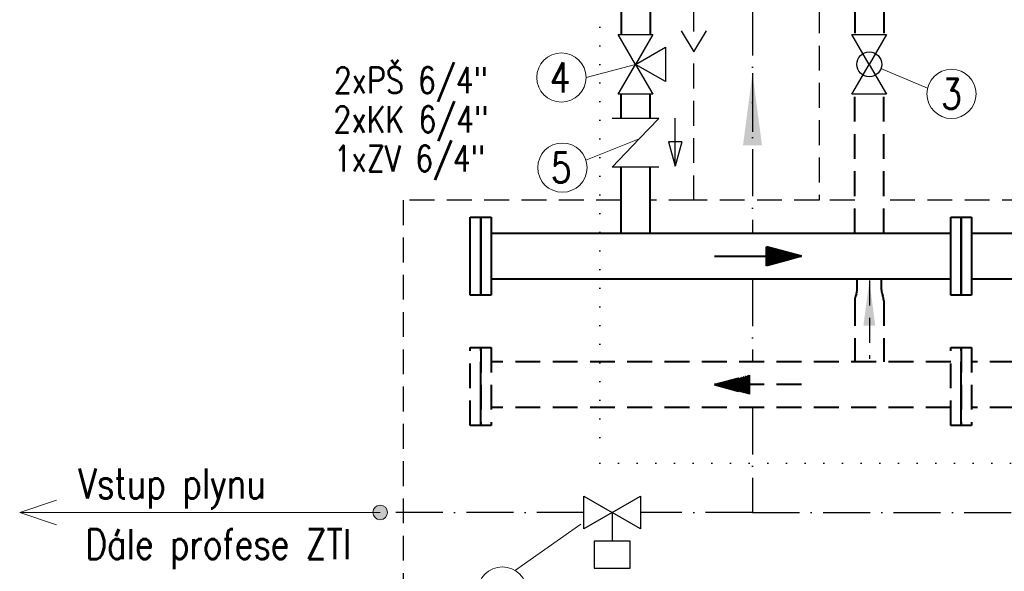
# Model space of a CAD drawing. Header units: millimetres. Extents: x -1200 to 89261, y -18765 to 52904.
# Tile 3 of 20: x 25324 to 32863, y -6370 to -2142. Entities that reach past the tile are written whole.
import ezdxf
from ezdxf.enums import TextEntityAlignment as Align

# ---------------------------------------------------------------- set-up
doc = ezdxf.new("R2010")
doc.units = ezdxf.units.MM
doc.header["$LTSCALE"] = 15
for name, pattern in [('ACAD_ISO10W100', [18, 12, -3, 0, -3]), ('DASHED', [19.05, 12.7, -6.35]), ('TEČKOVANÁ2', [3.175, 0, -3.175]), ('ČÁRKOVANÁ', [19.05, 12.7, -6.35])]:
    doc.linetypes.add(name, pattern=pattern)
for name, color, linetype in [('T_armatury', 7, 'Continuous'), ('T_odvod_kondenzatu', 4, 'ČÁRKOVANÁ'), ('T_regulace', 40, 'TEČKOVANÁ2'), ('T_zemni_plyn', 6, 'ACAD_ISO10W100')]:
    doc.layers.add(name, color=color, linetype=linetype)
for name, color, linetype, lineweight in [('T_potrubi_privodni', 1, 'Continuous', 40), ('T_potrubi_zpetne', 5, 'DASHED', 40), ('T_text', 3, 'Continuous', 18)]:
    doc.layers.add(name, color=color, linetype=linetype, lineweight=lineweight)
doc.styles.add('EP', font='romans.shx', dxfattribs={"width": 0.8})
doc.styles.get("Standard").update_dxf_attribs({"font": 'romans.shx', "width": 0.8})
doc.dimstyles.get("Standard").update_dxf_attribs({"dimtxt": 0.18, "dimasz": 0.18, "dimexe": 0.18, "dimexo": 0.0625, "dimgap": 0.09, "dimtad": 0, "dimtih": 1, "dimtoh": 1, "dimdec": 4, "dimzin": 0, "dimdsep": 46, "dimtxsty": 'Standard', "dimcen": 0.09, "dimadec": 0, "dimazin": 0, "dimtfac": 1, "dimtdec": 4, "dimtofl": 0, "dimtmove": 0, "dimatfit": 3, "dimfxl": 1, "dimtolj": 1, "dimtzin": 0, "dimarcsym": 0})

msp = doc.modelspace()

# ---------------------------------------------------------------- hatches: boundary and pattern name
at = {"layer": 'T_potrubi_privodni'}
h = msp.add_hatch(dxfattribs=at)
h.set_pattern_fill('CUSTOM37', color=256, scale=9.2, angle=45, pattern_type=2)
h.set_pattern_definition([(45, (418698.152, 54474.917), (-13.01076477, 1e-15), [])])
h.paths.add_polyline_path([(31310.5, -3955.3), (31042.9, -3882.4), (31042.9, -4028.2)])
at = {"layer": 'T_potrubi_zpetne'}
h = msp.add_hatch(dxfattribs=at)
h.set_pattern_fill('CUSTOM36', color=256, scale=9.2, angle=45, pattern_type=2)
h.set_pattern_definition([(45, (402835.621, 32098.715), (-13.01076477, 1e-15), [])])
h.paths.add_polyline_path([(30643.1, -4939.3), (30910.8, -5012.3), (30910.8, -4866.4)])
at = {"layer": 'T_text'}
h = msp.add_hatch(color=256, dxfattribs=at)
h.dxf.hatch_style = 1
h.paths.add_polyline_path([(28140, -5918.8, 1), (28028.1, -5918.8, 1)])

# ---------------------------------------------------------------- linework, layer by layer
at = {"layer": 'T_armatury'}
for p, q in [((30039.7, -2484), (29907.2, -2254.5)), ((29907.2, -2254.5), (30039.7, -2254.5)), ((30039.7, -2484), (29907.2, -2254.5)), ((30172.1, -2254.5), (30039.7, -2484)), ((30039.7, -2254.5), (30172.1, -2254.5)), ((31696.6, -2254.5), (31829.1, -2254.5)), ((31829.1, -2484), (31696.6, -2254.5)), ((31961.5, -2254.5), (31829.1, -2484)), ((31829.1, -2254.5), (31961.5, -2254.5)), ((31961.5, -2254.5), (31829.1, -2484)), ((30039.7, -2484), (30269.1, -2351.5)), ((30039.7, -2484), (30269.1, -2351.5)), ((30269.1, -2351.5), (30269.1, -2484)), ((29907.2, -2713.5), (30039.7, -2484)), ((30039.7, -2484), (30172.1, -2713.5)), ((30269.1, -2616.5), (30039.7, -2484)), ((30269.1, -2484), (30269.1, -2616.5)), ((31696.6, -2713.5), (31829.1, -2484)), ((31829.1, -2484), (31961.5, -2713.5)), ((29928.6, -2713.5), (29907.2, -2713.5)), ((30150.7, -2713.5), (29928.6, -2713.5)), ((30172.1, -2713.5), (30150.7, -2713.5)), ((31961.5, -2713.5), (31696.6, -2713.5)), ((29928.6, -2897.9), (29860.3, -2897.9)), ((30150.7, -2897.9), (29928.6, -2897.9)), ((30067.9, -3055.1), (30219.1, -2897.9)), ((30219.1, -2897.9), (30150.7, -2897.9)), ((30342.8, -3264.3), (30342.8, -2897)), ((29860.3, -3271.1), (30067.9, -3055.1)), ((30291.7, -3077), (30342.8, -3264.3)), ((30393.8, -3077), (30291.7, -3077)), ((30393.8, -3077), (30342.8, -3264.3)), ((30039.7, -3271.1), (29860.3, -3271.1)), ((30219.1, -3271.1), (30039.7, -3271.1)), ((29644.4, -5794), (29860.6, -5918.8)), ((29644.4, -6043.7), (29644.4, -5794)), ((29860.6, -5918.8), (30076.8, -5794)), ((30076.8, -5794), (30076.8, -6043.7)), ((29860.6, -5918.8), (29644.4, -6043.7)), ((29860.6, -5918.8), (29860.6, -6139.6)), ((30076.8, -6043.7), (29860.6, -5918.8)), ((29722.6, -6139.6), (29722.6, -6346.6)), ((29998.6, -6139.6), (29722.6, -6139.6)), ((29998.6, -6346.6), (29998.6, -6139.6)), ((29722.6, -6346.6), (29998.6, -6346.6))]:
    msp.add_line(p, q, dxfattribs=at)
msp.add_circle((31829.1, -2484), 95.3, dxfattribs=at)
at = {"layer": 'T_odvod_kondenzatu'}
for p, q in [((30485, -2232.1), (30485, -2055.1)), ((31446, -2055.1), (31446, -3525.8)), ((30388.2, -2226), (30485, -2389.2)), ((30485, -2389.2), (30581.9, -2226)), ((30485, -3525.8), (30485, -2389.2)), ((29928.6, -3525.7), (28261, -3525.8)), ((28261, -3525.8), (28261, -8061.1)), ((30485, -3525.8), (30150.7, -3525.8)), ((31446, -3525.8), (30485, -3525.8)), ((31718, -3525.8), (31446, -3525.8)), ((33607.7, -3525.8), (31940.1, -3525.8))]:
    msp.add_line(p, q, dxfattribs=at)
at = {"layer": 'T_potrubi_privodni'}
for p, q in [((29928.6, -2055.1), (29928.6, -2254.5)), ((30150.7, -2055.1), (30150.7, -2254.5)), ((29928.6, -2897.9), (29928.6, -2713.5)), ((30150.7, -2897.9), (30150.7, -2713.5)), ((29928.6, -3780.3), (29928.6, -3271.1)), ((30150.7, -3780.3), (30150.7, -3271.1)), ((28774, -3780.3), (28774, -3656.3)), ((28774, -3656.3), (28854, -3656.3)), ((28854, -3656.3), (28854, -4254.3)), ((28854, -4254.3), (28854, -3656.3)), ((28854, -3656.3), (28934, -3656.3)), ((28934, -3656.3), (28934, -4254.3)), ((32453.1, -3656.3), (32533.1, -3656.3)), ((32453.1, -4254.3), (32453.1, -3656.3)), ((32533.1, -3656.3), (32533.1, -4254.3)), ((32533.1, -4254.3), (32533.1, -3656.3)), ((32533.1, -3656.3), (32613.2, -3656.3)), ((32613.2, -3656.3), (32613.2, -4254.3)), ((28854, -4116.1), (28854, -3766.1)), ((32533.1, -4116.1), (32533.1, -3766.1)), ((28774, -4254.3), (28774, -3780.3)), ((32453.1, -3780.3), (28934, -3780.3)), ((28934, -3780.3), (28934, -4130.3)), ((36086.2, -3780.3), (32608.5, -3780.3)), ((32613.2, -3780.3), (32613.2, -4130.3)), ((31042.9, -4028.2), (31042.9, -3882.4)), ((31310.5, -3955.3), (31042.9, -3882.4)), ((30643.1, -3955.3), (31310.5, -3955.3)), ((31310.5, -3955.3), (31042.9, -4028.2)), ((32453.1, -4130.3), (28929.9, -4130.3)), ((36086.2, -4130.3), (32613.2, -4130.3)), ((28854, -4254.3), (28774, -4254.3)), ((28934, -4254.3), (28854, -4254.3)), ((32533.1, -4254.3), (32453.1, -4254.3)), ((32613.2, -4254.3), (32533.1, -4254.3))]:
    msp.add_line(p, q, dxfattribs=at)
at = {"layer": 'T_potrubi_zpetne'}
for p, q in [((31718, -2055.1), (31718, -2254.5)), ((31940.1, -2055.1), (31940.1, -2254.5)), ((31718, -3780.3), (31718, -2713.5)), ((31940.1, -3780.3), (31940.1, -2713.5)), ((31735.9, -4212.7), (31735.9, -4130.3)), ((31922.2, -4212.7), (31922.2, -4130.3)), ((31718, -4297), (31718, -4764.4)), ((31730.4, -4244.2), (31724.4, -4260.5)), ((31927.7, -4244.2), (31933.7, -4260.5)), ((31940.1, -4297), (31940.1, -4764.4)), ((28774, -5252.5), (28774, -4654.5)), ((28774, -4654.5), (28854, -4654.5)), ((28854, -4654.5), (28934, -4654.5)), ((28854, -5252.5), (28854, -4654.5)), ((28854, -4654.5), (28854, -5252.5)), ((28934, -4654.5), (28934, -5252.5)), ((32453.1, -5252.5), (32453.1, -4654.5)), ((32453.1, -4654.5), (32533.1, -4654.5)), ((32533.1, -4654.5), (32613.2, -4654.5)), ((32533.1, -5252.5), (32533.1, -4654.5)), ((32533.1, -4654.5), (32533.1, -5252.5)), ((32613.2, -4654.5), (32613.2, -5252.5)), ((28854, -5114.3), (28854, -4764.4)), ((32453.1, -4764.4), (28934, -4764.4)), ((32533.1, -5114.3), (32533.1, -4764.4)), ((36086.2, -4764.4), (32613.2, -4764.4)), ((30643.1, -4939.3), (30910.8, -4866.4)), ((30910.8, -4866.4), (30910.8, -5012.3)), ((30643.1, -4939.3), (30910.8, -5012.3)), ((31310.5, -4939.3), (30643.1, -4939.3)), ((32453.1, -5114.3), (28934, -5114.3)), ((36086.2, -5114.3), (32613.2, -5114.3)), ((28854, -5252.5), (28774, -5252.5)), ((28934, -5252.5), (28854, -5252.5)), ((32533.1, -5252.5), (32453.1, -5252.5)), ((32613.2, -5252.5), (32533.1, -5252.5))]:
    msp.add_line(p, q, dxfattribs=at)
for centre, radius, start, end in [((31644, -4212.7), 92, 340, 0), ((32014.2, -4212.7), 92, 180, 200), ((31824.7, -4297), 106.7, 160, 180), ((31833.4, -4297), 106.7, 0, 20)]:
    msp.add_arc(centre, radius, start, end, dxfattribs=at)
msp.add_solid([(31875.3, -4486.6), (31784.5, -4486.6), (31829.9, -4141.6)], dxfattribs=at)
at = {"layer": 'T_regulace', "ltscale": 3}
for p, q in [((29766.3, -2055.1), (29766.3, -5540.7)), ((29766.3, -5540.7), (33364.4, -5540.7))]:
    msp.add_line(p, q, dxfattribs=at)
at = {"layer": 'T_text'}
for p, q in [((30039.7, -2484), (29660.4, -2584.9)), ((31918.7, -2516.3), (32275.6, -2666.4)), ((30067.9, -3055.1), (29659.1, -3218.7)), ((25323.8, -5918.8), (25606.2, -5824.7)), ((28084.1, -5918.8), (25323.8, -5918.8)), ((25323.8, -5918.8), (25606.2, -6013)), ((29119.3, -6362.3), (29619.6, -6010))]:
    msp.add_line(p, q, dxfattribs=at)
for centre, radius in [((29471.8, -2584.9), 188.6), ((32458.9, -2710.7), 188.6), ((29479.3, -3275.9), 188.6), ((28084.1, -5918.8), 55.9), ((29019.8, -6525.5), 188.6)]:
    msp.add_circle(centre, radius, dxfattribs=at)
at = {"layer": 'T_zemni_plyn', "ltscale": 2}
for p, q in [((30935.2, -2055.1), (30935.2, -3780.3)), ((30935.2, -4130.3), (30935.2, -4764.4)), ((30935.2, -5114.3), (30935.2, -5918.8)), ((29644.4, -5918.8), (28140, -5918.8)), ((30935.2, -5918.8), (30076.8, -5918.8)), ((30935.2, -5918.8), (34614.3, -5918.8))]:
    msp.add_line(p, q, dxfattribs=at)
at = {"layer": 'T_zemni_plyn'}
msp.add_solid([(31007.9, -3103.9), (30862.5, -3103.9), (30935.2, -2551.9)], dxfattribs=at)

# ---------------------------------------------------------------- texts
at = {"layer": 'T_text', "style": 'EP', "width": 0.8}
for s, p in [('2xPŠ 6/4"', (28319.2, -2605.6)), ('2xKK 6/4"', (28319.2, -2905.6)), ('1xZV 6/4"', (28307.7, -3205.6))]:
    msp.add_text(s, height=200, dxfattribs=at).set_placement(p, align=Align.MIDDLE_CENTER)
at = {"layer": 'T_text', "char_height": 230, "attachment_point": 5, "line_spacing_factor": 0.545455}
for s, insert in [('4', (29462.7, -2584.9)), ('3', (32458.9, -2710.7)), ('3', (32458.9, -2710.7)), ('5', (29470.3, -3275.9)), ('Vstup plynu', (26490.8, -5735.1)), ('Dále profese ZTI', (26844.8, -6199.2))]:
    msp.add_mtext(s, dxfattribs=dict(at, insert=insert))

# ---------------------------------------------------------------- leaders
at = {"layer": 'T_potrubi_zpetne', "has_arrowhead": 0}
msp.add_leader([(31829.9, -4141.6), (31829.9, -4740.2)], dimstyle='Standard', override={"dimtxsty": 'Standard'}, dxfattribs=at)
at = {"layer": 'T_zemni_plyn', "has_arrowhead": 0}
msp.add_leader([(30935.2, -2551.9), (30935.2, -3017.1)], dimstyle='Standard', override={"dimtxsty": 'Standard'}, dxfattribs=at)

doc.saveas('drawing.dxf')
